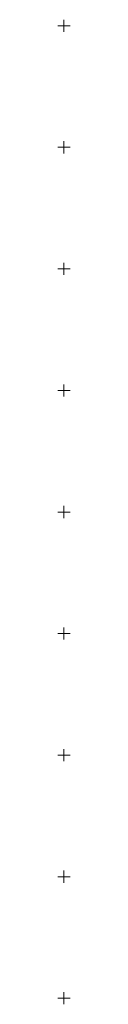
# Model space of a CAD drawing. Extents: x 6456700 to 6518119, y 5963420 to 5980059.
# Tile 222 of 256: x 6512316.29 to 6512321.29, y 5966746.5 to 5967151.5. Entities that reach past the tile are written whole.
import ezdxf

# ---------------------------------------------------------------- set-up
doc = ezdxf.new("R2010")
doc.units = 0
doc.header["$MEASUREMENT"] = 0
doc.layers.get('0').update_dxf_attribs({"color": 2, "linetype": 'CONTINUOUS', "lineweight": 5})
doc.layers.add('siatka_krzyrzy', color=7, linetype='CONTINUOUS', lineweight=18)

# ---------------------------------------------------------------- blocks, each defined once
blk = doc.blocks.new('mdcp_nowa')
at = {"layer": 'siatka_krzyrzy', "linetype": 'Continuous', "lineweight": 18, "flags": 128}
for points in [[(6495047.5, 5983600), (6495052.5, 5983600)], [(6495050, 5983597.5), (6495050, 5983602.5)], [(6495050, 5983547.5), (6495050, 5983552.5)], [(6495047.5, 5983550), (6495052.5, 5983550)], [(6495050, 5983497.5), (6495050, 5983502.5)], [(6495047.5, 5983500), (6495052.5, 5983500)], [(6495047.5, 5983450), (6495052.5, 5983450)], [(6495050, 5983447.5), (6495050, 5983452.5)], [(6495050, 5983397.5), (6495050, 5983402.5)], [(6495047.5, 5983400), (6495052.5, 5983400)], [(6495047.5, 5983350), (6495052.5, 5983350)], [(6495050, 5983347.5), (6495050, 5983352.5)], [(6495047.5, 5983300), (6495052.5, 5983300)], [(6495050, 5983297.5), (6495050, 5983302.5)], [(6495050, 5983247.5), (6495050, 5983252.5)], [(6495047.5, 5983250), (6495052.5, 5983250)], [(6495047.5, 5983200), (6495052.5, 5983200)], [(6495050, 5983197.5), (6495050, 5983202.5)]]:
    blk.add_lwpolyline(points, dxfattribs=at)

msp = doc.modelspace()

# ---------------------------------------------------------------- block references
at = {"linetype": 'ByBlock'}
msp.add_blockref('mdcp_nowa', (17268.786, -16450.998), dxfattribs=at)

doc.saveas('drawing.dxf')
